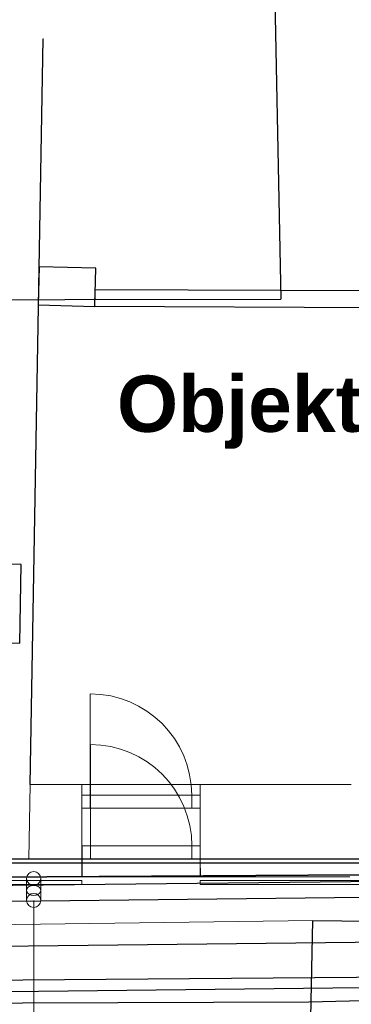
# Model space of a CAD drawing. Header units: millimetres. Extents: x -31600 to 34836, y -22665 to 23603.
# Tile 6 of 20: x -13003 to -10061, y -942 to 7806. Entities that reach past the tile are written whole.
import ezdxf

# ---------------------------------------------------------------- set-up
doc = ezdxf.new("R2010")
doc.units = ezdxf.units.MM
doc.header["$MEASUREMENT"] = 0
for name, color, linetype in [('2D prvky - obecné', 7, 'Continuous'), ('Bourané_Konstrukce - krov', 7, 'Continuous'), ('Bourané_Konstrukce - nosné', 7, 'Continuous'), ('BT_ortho', 7, 'Continuous'), ('Konstrukce - nosné', 7, 'Continuous'), ('Nové_Konstrukce - nosné', 7, 'Continuous'), ('Situace - terén', 7, 'Continuous'), ('TZB - elektroinstalace', 1, 'Continuous'), ('Výplně – Řezové', 7, 'Continuous')]:
    doc.layers.add(name, color=color, linetype=linetype)
doc.layers.add('TZB - kanalizace', color=6, linetype='Continuous', lineweight=20)
doc.styles.add('GENEROVANÝ_STYL_3', font='arialbd.ttf')
doc.linetypes.add('Elektřina - Sdělovací kabely - CETIN', pattern='A,0,[6,Situace1.Shx,S=11.904762,R=0,X=0,Y=-2.08167e-17],-1650,0', length=1650)
doc.linetypes.add('kanalizace - dešťová', pattern='A,0,[2,Situace1.Shx,S=12.585034,R=0,X=-0.085714,Y=0],-1650,0', length=1650)

# ---------------------------------------------------------------- blocks, each defined once
blk = doc.blocks.new('Okapy 25[3]', base_point=(-12879.3, 294.4))
at = {"layer": 'Bourané_Konstrukce - krov', "color": 42, "linetype": 'Continuous', "lineweight": 13, "true_color": 0xe4ad2c, "flags": 128}
blk.add_lwpolyline([(-12941.8, 175.6, -1), (-12816.8, 175.6, -1)], format="xyb", close=True, dxfattribs=at)
blk = doc.blocks.new('Okapy 25[6]', base_point=(-12879.3, 294.4))
at = {"layer": 'Bourané_Konstrukce - krov', "color": 42, "linetype": 'Continuous', "lineweight": 13, "true_color": 0xe4ad2c}
for p, q in [((-12941.8, 69.5), (-12941.8, 175.6)), ((-12941.8, -18.9), (-12941.8, 175.6)), ((-12816.8, 175.6), (-12816.8, 69.5)), ((-12816.8, 175.6), (-12816.8, -18.9))]:
    blk.add_line(p, q, dxfattribs=at)
at = {"layer": 'Bourané_Konstrukce - krov', "color": 42, "linetype": 'Continuous', "lineweight": 13, "true_color": 0xe4ad2c, "flags": 128}
for points in [[(-12816.8, 175.6, -1), (-12941.8, 175.6, -1)], [(-12816.8, 175.6, -1), (-12941.8, 175.6, -1)], [(-12941.8, 175.6, -1), (-12816.8, 175.6, -1)], [(-12816.8, 175.6, -1), (-12941.8, 175.6, -1)], [(-12816.8, 175.6, -1), (-12941.8, 175.6, -1)]]:
    blk.add_lwpolyline(points, format="xyb", close=True, dxfattribs=at)
blk.add_lwpolyline([(-12816.8, 69.5), (-12817.7, 61.8), (-12820.5, 54.4), (-12825.2, 47.4), (-12831.4, 41.1), (-12839.1, 35.6), (-12848, 31.2), (-12857.9, 28), (-12868.4, 26), (-12879.3, 25.3), (-12890.1, 26), (-12900.7, 28), (-12910.5, 31.2), (-12919.5, 35.6), (-12927.2, 41.1), (-12933.4, 47.4), (-12938, 54.4), (-12940.8, 61.8), (-12941.8, 69.5), (-12940.8, 77.2), (-12938, 84.6), (-12933.4, 91.6), (-12927.2, 97.9), (-12919.5, 103.4), (-12910.5, 107.8), (-12900.7, 111), (-12890.1, 113), (-12879.3, 113.7), (-12868.4, 113), (-12857.9, 111), (-12848, 107.8), (-12839.1, 103.4), (-12831.4, 97.9), (-12825.2, 91.6), (-12820.5, 84.6), (-12817.7, 77.2)], close=True, dxfattribs=at)
at = {"layer": 'Bourané_Konstrukce - krov', "color": 42, "linetype": 'Continuous', "lineweight": 13, "true_color": 0xe4ad2c}
for centre, start, end in [((-12879.3, 175.6), 0, 180), ((-12879.3, 175.6), 180, 0), ((-12879.3, -18.9), 0, 180), ((-12879.3, -18.9), 0, 180), ((-12879.3, -18.9), 180, 0), ((-12879.3, -18.9), 180, 0)]:
    blk.add_arc(centre, 62.5, start, end, dxfattribs=at)

msp = doc.modelspace()

# ---------------------------------------------------------------- linework, layer by layer
at = {"layer": '2D prvky - obecné', "linetype": 'Continuous', "lineweight": 18}
msp.add_line((-12911.7, 1010.5), (-12923.3, 349.9), dxfattribs=at)
at = {"layer": 'Bourané_Konstrukce - nosné', "linetype": 'Continuous', "lineweight": 18}
for p, q in [((-12376.7, 915.8), (-12376.9, 1815.8)), ((-11401.7, 1011.1), (-12451.7, 1010.8)), ((-12451.7, 915.8), (-12451.7, 1010.8)), ((-11401.7, 916.1), (-11401.7, 1011.1)), ((-12451.7, 915.8), (-12376.7, 915.8)), ((-12451.6, 800.8), (-12451.7, 915.8)), ((-12451.6, 800.8), (-12451.7, 915.8)), ((-12451.6, 800.8), (-12451.7, 915.8)), ((-12376.7, 915.8), (-11476.7, 916.1)), ((-12376.7, 915.8), (-12376.6, 800.8)), ((-11476.6, 801.1), (-11476.7, 916.1)), ((-11476.7, 916.1), (-11401.7, 916.1)), ((-11401.7, 916.1), (-11401.6, 801.1)), ((-11401.6, 801.1), (-11401.7, 916.1)), ((-11401.6, 801.1), (-11401.7, 916.1)), ((-12376.6, 800.8), (-12451.6, 800.8)), ((-12451.5, 350.8), (-12451.6, 800.8)), ((-11476.6, 801.1), (-12376.6, 800.8)), ((-11401.6, 801.1), (-11476.6, 801.1)), ((-11401.5, 351.1), (-11401.6, 801.1)), ((-11401.5, 351.1), (-12451.5, 350.8))]:
    msp.add_line(p, q, dxfattribs=at)
for points in [[(-11400.8, 1011.1), (-11401.7, 1011.1)], [(-11401.5, 351.1), (-11401.7, 1011.1)], [(-11401.5, 351.1), (-11400.6, 351.1)]]:
    msp.add_lwpolyline(points, dxfattribs=at)
msp.add_arc((-12376.7, 915.8), 900, 0.01687, 90.01687, dxfattribs=at)
at = {"layer": 'BT_ortho', "linetype": 'Continuous'}
for points in [[(-10752.9, 8719.1), (-10686.2, 5323.4)], [(-20279.7, 5308), (-10686.2, 5323.4)]]:
    msp.add_lwpolyline(points, dxfattribs=at)
at = {"layer": 'BT_ortho'}
for points in [[(-244.4, 253.6), (-15793.1, 84.2)], [(-26746.6, -500.4), (-22010.3, -605.9), (-15570.5, -745.3), (-4093.2, -653.9), (-196.4, -482.2)]]:
    msp.add_lwpolyline(points, dxfattribs=at)
at = {"layer": 'Konstrukce - nosné', "linetype": 'Continuous'}
for p, q in [((-12335.3, 5257.2), (-12334.6, 5407.2)), ((-12335.3, 5257.2), (-12334.6, 5407.2)), ((-9734.6, 5395.8), (-12334.6, 5407.2)), ((-9735.3, 5245.8), (-12335.3, 5257.2))]:
    msp.add_line(p, q, dxfattribs=at)
at = {"layer": 'Konstrukce - nosné', "linetype": 'Continuous', "lineweight": 18}
for p, q in [((-12451.7, 915.8), (-12451.7, 1010.8)), ((-11400.7, 851.1), (-11400.8, 1011.1)), ((-12451.6, 800.8), (-12451.7, 915.8)), ((-12451.5, 350.8), (-12451.6, 800.8)), ((-11400.7, 851.1), (-11400.6, 351.1))]:
    msp.add_line(p, q, dxfattribs=at)
at = {"layer": 'Konstrukce - nosné'}
msp.add_lwpolyline([(-26677.4, 100.3), (-242.4, 270.4), (-238.4, 17796), (-10906.3, 18690.2)], dxfattribs=at)
at = {"layer": 'Konstrukce - nosné', "linetype": 'Continuous'}
for points in [[(-12911.7, 1010.6), (-12794.2, 7636.4)], [(-12794.2, 7636.4), (-12790.8, 7636.4)], [(-12829.7, 5611.6), (-12839.5, 5271.7)], [(-12326.4, 5597.1), (-12829.7, 5611.6)], [(-12336.1, 5257.2), (-12326.4, 5597.1)], [(-12839.5, 5271.7), (-12336.1, 5257.2)]]:
    msp.add_lwpolyline(points, dxfattribs=at)
at = {"layer": 'Konstrukce - nosné', "linetype": 'Continuous', "lineweight": 18}
for points in [[(-12451.7, 1010.8), (-12911.7, 1010.6)], [(-10060.9, 1011.5), (-11400.8, 1011.1)], [(-13471.2, 350.5), (-12451.5, 350.8)], [(-11400.6, 351.1), (-10060.7, 351.5)]]:
    msp.add_lwpolyline(points, dxfattribs=at)
at = {"layer": 'Nové_Konstrukce - nosné', "linetype": 'Continuous', "lineweight": 18}
for p, q in [((-12375.4, 465.8), (-12375.7, 1365.8)), ((-12450.7, 850.8), (-12450.8, 1010.8)), ((-11400.7, 851.1), (-11400.8, 1011.1)), ((-12450.7, 850.8), (-12450.6, 350.8)), ((-11400.7, 851.1), (-11400.6, 351.1)), ((-12450.6, 640.8), (-12450.5, 190.8)), ((-12450.6, 640.8), (-12450.6, 350.8)), ((-12450.6, 640.8), (-12450.6, 350.8)), ((-12450.6, 640.8), (-12450.5, 190.8)), ((-11400.6, 641.1), (-11400.6, 351.1)), ((-11400.6, 641.1), (-11400.6, 351.1)), ((-11400.6, 641.1), (-11400.6, 351.1)), ((-11400.6, 641.1), (-11400.5, 191.1)), ((-12450.4, 465.8), (-12375.4, 465.8)), ((-12450.4, 350.8), (-12450.4, 465.8)), ((-12375.4, 465.8), (-11475.4, 466.1)), ((-12375.4, 465.8), (-12375.4, 350.8)), ((-11475.4, 351.1), (-11475.4, 466.1)), ((-11475.4, 466.1), (-11400.4, 466.1)), ((-11400.4, 466.1), (-11400.4, 351.1)), ((-12375.4, 350.8), (-12450.4, 350.8)), ((-12450.3, 190.8), (-12450.4, 350.8)), ((-11475.4, 351.1), (-12375.4, 350.8)), ((-11400.4, 351.1), (-11475.4, 351.1)), ((-11400.3, 191.1), (-11400.4, 351.1)), ((-11400.3, 191.1), (-11400.4, 351.1)), ((-11400.3, 191.1), (-12450.3, 190.8)), ((-12450.5, 121.2), (-12450.5, 157.8)), ((-12450.5, 121.2), (-12450.5, 157.8)), ((-11400.5, 121.6), (-11400.5, 158.1)), ((-11400.5, 121.6), (-11400.5, 158.1))]:
    msp.add_line(p, q, dxfattribs=at)
for points in [[(-12450.8, 1010.8), (-12451.7, 1010.8)], [(-12450.8, 1010.8), (-12450.7, 850.8)], [(-12450.7, 850.8), (-12450.6, 350.8)], [(-12450.6, 350.8), (-13471.2, 350.5)], [(-12451.5, 350.8), (-12450.6, 350.8)], [(-10072.4, 351.5), (-11400.4, 351.1)], [(-13471.2, 190.5), (-12450.5, 190.8)], [(-11400.3, 191.1), (-10072.4, 191.5)], [(-12450.5, 157.8), (-13471.1, 157.5)], [(-13471.1, 120.9), (-12450.5, 121.2)], [(-10061, 158.5), (-11400.5, 158.1)], [(-11400.5, 121.6), (-10061, 121.9)], [(-8811.6, 158.3), (-10061, 158.5)], [(-10061, 121.9), (-8811.6, 121.8)]]:
    msp.add_lwpolyline(points, dxfattribs=at)
msp.add_arc((-12375.4, 465.8), 900, 0.01687, 90.01687, dxfattribs=at)
at = {"layer": 'Situace - terén', "flags": 128}
msp.add_lwpolyline([(-730.3, 22690.7), (-238.4, 17796), (-242.4, 270.4), (-26677.4, 100.3), (-26744.6, -483.5), (-29577.8, -307.7)], dxfattribs=at)
at = {"layer": 'Situace - terén', "linetype": 'Continuous', "flags": 128}
msp.add_lwpolyline([(-13115.9, 2269.7), (-13002.6, 2267.7), (-12990.3, 2966.5), (-13103.6, 2968.5)], close=True, dxfattribs=at)
at = {"layer": 'TZB - elektroinstalace'}
for points in [[(-16370.6, -941.2), (-10436.6, -919.1), (-474.2, -673.6), (-66.2, -303.4), (268.4, 166.1), (1183, 7153.8), (1291.7, 11536.6), (1102.6, 18052.6), (864.3, 22725.3)], [(1183.5, 22745.7), (1477, 18146.4), (1119.1, 12646), (865.1, 3759.9), (10.4, -12.8), (-2641, 90.4), (-16214.6, -63.7), (-16356.1, 222.5)], [(-10401.6, -197.7), (168, -318.9), (60.6, 18127.7), (0.8, 22690.7)], [(32594.6, 15095.4), (15722.8, 13894.5), (11395.9, 13484.6), (2674.1, 12693.7), (1524.7, 12835.6), (1263.3, 3709.7), (327, -425.3), (-2646.7, -309.9), (-16615.7, -468.3), (-16613.3, 191.1)], [(-17013.8, 193.2), (-17016.8, -872.9), (-2652.3, -710.2), (643.7, -837.8), (1661.5, 3659.4), (1912.8, 12384.7), (2668.2, 12292), (11432.8, 13085.6), (15761.4, 13496.5), (32635.3, 14696.9)], [(-10626.3, -11091.5), (-10401.6, -197.7)]]:
    msp.add_lwpolyline(points, dxfattribs=at)
at = {"layer": 'TZB - elektroinstalace', "linetype": 'Elektřina - Sdělovací kabely - CETIN', "lineweight": 18}
msp.add_lwpolyline([(-16338, -277.4), (-10401.6, -197.7)], dxfattribs=at)
at = {"layer": 'TZB - kanalizace', "linetype": 'kanalizace - dešťová', "lineweight": 18}
msp.add_lwpolyline([(-12879.3, -18.9), (-12879.3, -1519.4)], dxfattribs=at)
at = {"layer": 'Výplně – Řezové', "flags": 128}
msp.add_lwpolyline([(-20481.5, 349.7), (-321.7, 349.7), (-321.7, 312.5), (-20481.5, 312.5)], close=True, dxfattribs=at)

# ---------------------------------------------------------------- block references
at = {"layer": 'Bourané_Konstrukce - krov', "linetype": 'Continuous', "lineweight": 18}
for name in ['Okapy 25[3]', 'Okapy 25[6]']:
    msp.add_blockref(name, (-12879.3, 294.4), dxfattribs=at)

# ---------------------------------------------------------------- texts
at = {"linetype": 'Continuous', "insert": (-9966.7, 3993.3), "char_height": 500, "attachment_point": 8, "style": 'GENEROVANÝ_STYL_3'}
msp.add_mtext('\\A1;{\\pqc;\\fArial|b1|i0|c0|p38;Objekt \\fArial|b1|i0|c0|p38;SO 01}', dxfattribs=at)

doc.saveas('drawing.dxf')
